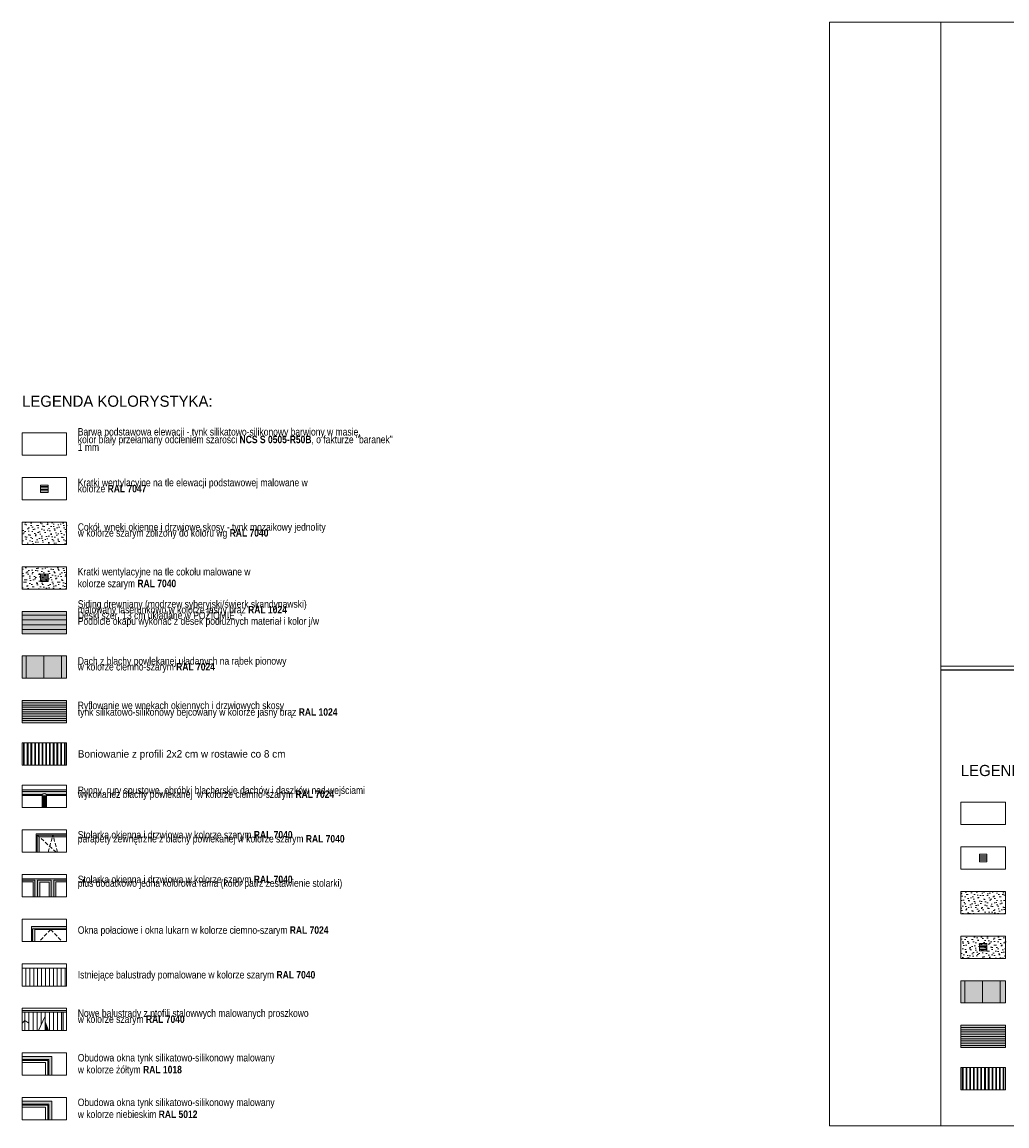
# Model space of a CAD drawing. Extents: x -149893 to 127691, y 5328 to 37028.
# Tile 1 of 88: x -149893 to -123384, y 7277 to 36977. Entities that reach past the tile are written whole.
import ezdxf

# ---------------------------------------------------------------- set-up
doc = ezdxf.new("R2010")
doc.units = 0
doc.header["$MEASUREMENT"] = 0
doc.linetypes.add('Krawędzie ukryte', pattern=[150, 100, -50])
for name, color, linetype, lineweight in [('Arch balustrady_Nr_Pióra__101', 8, 'Continuous', 13), ('Arch balustrady_Nr_Pióra__5', 7, 'Continuous', 13), ('Arch dachowki_Nr_Pióra__21', 7, 'Continuous', 13), ('Arch deszczówka_Nr_Pióra__21', 7, 'Continuous', 13), ('Arch okna_Nr_Pióra__100', 2, 'Continuous', 13), ('Arch okna_Nr_Pióra__19', 255, 'Continuous', 20), ('Arch okna_Nr_Pióra__5', 7, 'Continuous', 13), ('Arch opisy_Nr_Pióra__1', 7, 'Continuous', 25), ('Arch opisy_Nr_Pióra__21', 7, 'Continuous', 13), ('Arch rynny_Nr_Pióra__5', 7, 'Continuous', 13), ('ARCH TABELA_Nr_Pióra__21', 7, 'Continuous', 13), ('INWENT BALUSTRADY_Nr_Pióra__5', 7, 'Continuous', 13), ('INWENT TEREN_Nr_Pióra__1', 7, 'Continuous', 25), ('INWENT TEREN_Nr_Pióra__5', 7, 'Continuous', 13), ('INWENT. OKNA_Nr_Pióra__21', 7, 'Continuous', 13), ('INWENT.ŚCIANY_Nr_Pióra__5', 7, 'Continuous', 13)]:
    doc.layers.add(name, color=color, linetype=linetype, lineweight=lineweight)
for name, color, linetype, lineweight, true_color in [('ARCH dach_Nr_Pióra__2', 7, 'Continuous', 13, 0x7f7f7f), ('arch izolacje_Nr_Pióra__9', 7, 'Continuous', 13, 0x3dad99), ('Arch kolorystyka_Nr_Pióra__34', 7, 'Continuous', 35, 0xbd8b17), ('Arch kolorystyka_Nr_Pióra__54', 7, 'Continuous', 25, 0xbd8b17), ('Arch kolorystyka_Nr_Pióra__81', 7, 'Continuous', 13, 0x6a6a6a), ('Arch okna_Nr_Pióra__82', 7, 'Continuous', 20, 0xaaaaaa), ('Arch okna_Nr_Pióra__84', 7, 'Continuous', 15, 0x41c341), ('Arch okna_Nr_Pióra__86', 7, 'Continuous', 20, 0x5555ff)]:
    doc.layers.add(name, color=color, linetype=linetype, lineweight=lineweight, true_color=true_color)
doc.styles.add('GENERATED_STYLE_10', font='txt')
doc.styles.add('GENERATED_STYLE_4', font='txt')
pattern_1 = [(45, (0, 300), (-95.45942, 95.45942), [0, -90, 0, -135]), (110, (300, 300), (126.8585, 46.17272), [0, -66, 0, -114])]

msp = doc.modelspace()

# ---------------------------------------------------------------- hatches: boundary and pattern name
at = {"layer": 'Arch balustrady_Nr_Pióra__101', "linetype": 'Continuous'}
for points in [[(-149892.9, 10341.7), (-148692.9, 10341.7), (-148692.9, 10381.7), (-149892.9, 10381.7)], [(-148787.9, 9841.4), (-148787.9, 10341.7), (-148827.9, 10341.7), (-148827.9, 9841.4)], [(-149267.9, 10081.7), (-149267.9, 9841.4), (-149182.6, 9841.4)]]:
    msp.add_hatch(color=256, dxfattribs=at).paths.add_polyline_path(points, flags=0)
at = {"layer": 'Arch kolorystyka_Nr_Pióra__34', "linetype": 'Continuous'}
msp.add_hatch(color=256, dxfattribs=at).paths.add_polyline_path([(-148692.9, 20521.4), (-148692.9, 21121.4), (-149892.9, 21121.4), (-149892.9, 20521.4)], flags=0)
at = {"layer": 'Arch kolorystyka_Nr_Pióra__54', "linetype": 'Continuous'}
for points in [[(-148692.9, 18121.4), (-148692.9, 18721.4), (-149892.9, 18721.4), (-149892.9, 18121.4)], [(-123425.8, 9384.8), (-123425.8, 9984.8), (-124625.8, 9984.8), (-124625.8, 9384.8)]]:
    msp.add_hatch(color=256, dxfattribs=at).paths.add_polyline_path(points, flags=0)
at = {"layer": 'Arch kolorystyka_Nr_Pióra__81', "linetype": 'Continuous'}
for points in [[(-148692.9, 19321.4), (-148692.9, 19921.4), (-149892.9, 19921.4), (-149892.9, 19321.4)], [(-149892.9, 16168.6), (-148692.9, 16168.6), (-148692.9, 16318.6), (-149892.9, 16318.6)], [(-149238.7, 15841.4), (-149238.7, 16168.6), (-149348.7, 16168.6), (-149348.7, 15841.4)], [(-149552.9, 12241.4), (-149552.9, 12561.4), (-148692.9, 12561.4), (-148692.9, 12641.4), (-149642.9, 12641.4), (-149642.9, 12241.4)], [(-123425.8, 10584.8), (-123425.8, 11184.8), (-124625.8, 11184.8), (-124625.8, 10584.8)]]:
    msp.add_hatch(color=256, dxfattribs=at).paths.add_polyline_path(points, flags=0)
at = {"layer": 'Arch okna_Nr_Pióra__100', "linetype": 'Continuous'}
msp.add_hatch(color=256, dxfattribs=at).paths.add_polyline_path([(-149089.6, 8641.4), (-149089.6, 9145.8), (-149892.9, 9145.8), (-149892.9, 9065.8), (-149169.6, 9065.8), (-149169.6, 8641.4)], flags=0)
at = {"layer": 'Arch okna_Nr_Pióra__19', "linetype": 'Continuous'}
h = msp.add_hatch(dxfattribs=at)
h.set_pattern_fill('Carpet', color=256, style=0, pattern_type=2)
h.set_pattern_definition(pattern_1)
h.paths.add_polyline_path([(-149892.9, 22921.4), (-148692.9, 22921.4), (-148692.9, 23521.4), (-149892.9, 23521.4)], flags=0)
h = msp.add_hatch(dxfattribs=at)
h.set_pattern_fill('Carpet', color=256, style=0, pattern_type=2)
h.set_pattern_definition(pattern_1)
h.paths.add_polyline_path([(-149892.9, 21721.4), (-148692.9, 21721.4), (-148692.9, 22321.4), (-149892.9, 22321.4)], flags=0)
h = msp.add_hatch(dxfattribs=at)
h.set_pattern_fill('Carpet', color=256, style=0, pattern_type=2)
h.set_pattern_definition(pattern_1)
h.paths.add_polyline_path([(-124625.8, 12984.8), (-123425.8, 12984.8), (-123425.8, 13584.8), (-124625.8, 13584.8)], flags=0)
h = msp.add_hatch(dxfattribs=at)
h.set_pattern_fill('Carpet', color=256, style=0, pattern_type=2)
h.set_pattern_definition(pattern_1)
h.paths.add_polyline_path([(-124625.8, 11784.8), (-123425.8, 11784.8), (-123425.8, 12384.8), (-124625.8, 12384.8)], flags=0)
at = {"layer": 'Arch okna_Nr_Pióra__82', "linetype": 'Continuous'}
for points in [[(-149512.9, 15132.9), (-149512.9, 14641.4), (-149432.9, 14641.4), (-149432.9, 15052.9), (-148692.9, 15052.9), (-148692.9, 15132.9)], [(-148692.9, 13921.3), (-149892.9, 13921.3), (-149892.9, 13841.3), (-149597.9, 13841.3), (-149597.9, 13441.4), (-149477.9, 13441.4), (-149477.9, 13891.3), (-149107.9, 13891.3), (-149107.9, 13441.4), (-148987.9, 13441.4), (-148987.9, 13841.3), (-148692.9, 13841.3)]]:
    msp.add_hatch(color=256, dxfattribs=at).paths.add_polyline_path(points, flags=0)
at = {"layer": 'Arch okna_Nr_Pióra__84', "linetype": 'Continuous'}
msp.add_hatch(color=256, dxfattribs=at).paths.add_polyline_path([(-149107.9, 13441.4), (-149107.9, 13891.3), (-149477.9, 13891.3), (-149477.9, 13441.4), (-149417.9, 13441.4), (-149417.9, 13831.3), (-149167.9, 13831.3), (-149167.9, 13441.4)], flags=0)
at = {"layer": 'Arch okna_Nr_Pióra__86', "linetype": 'Continuous'}
msp.add_hatch(color=256, dxfattribs=at).paths.add_polyline_path([(-149089.6, 7441.4), (-149089.6, 7945.8), (-149892.9, 7945.8), (-149892.9, 7865.8), (-149169.6, 7865.8), (-149169.6, 7441.4)], flags=0)

# ---------------------------------------------------------------- linework, layer by layer
at = {"layer": 'Arch balustrady_Nr_Pióra__5', "linetype": 'Continuous'}
for p, q in [((-149892.9, 10381.7), (-148692.9, 10381.7)), ((-149892.9, 10341.7), (-148692.9, 10341.7)), ((-149892.9, 10043.5), (-149817.9, 10111.7)), ((-149817.9, 10341.7), (-149817.9, 9841.4)), ((-149817.9, 10111.7), (-149707.9, 10041.7)), ((-149707.9, 10341.7), (-149707.9, 9841.4)), ((-149597.9, 10341.7), (-149597.9, 9841.4)), ((-149487.9, 10341.7), (-149487.9, 9841.4)), ((-149267.9, 10231.7), (-149454.6, 9841.4)), ((-149377.9, 10341.7), (-149377.9, 10001.7)), ((-149267.9, 10341.7), (-149267.9, 9841.4)), ((-149157.9, 10341.7), (-149157.9, 9841.4)), ((-149047.9, 10341.7), (-149047.9, 9841.4)), ((-148937.9, 10341.7), (-148937.9, 9841.4)), ((-148827.9, 10341.7), (-148827.9, 9841.4)), ((-148787.9, 10341.7), (-148787.9, 9841.4)), ((-149182.6, 9841.4), (-149267.9, 10081.7))]:
    msp.add_line(p, q, dxfattribs=at)
at = {"layer": 'ARCH dach_Nr_Pióra__2', "linetype": 'Continuous'}
for p, q in [((-149892.9, 21021.4), (-148692.9, 21021.4)), ((-149892.9, 20891.4), (-148692.9, 20891.4)), ((-149892.9, 20761.4), (-148692.9, 20761.4)), ((-149892.9, 20631.4), (-148692.9, 20631.4)), ((-149782.9, 19321.4), (-149782.9, 19921.4)), ((-149307.9, 19321.4), (-149307.9, 19921.4)), ((-148832.9, 19321.4), (-148832.9, 19921.4)), ((-124515.8, 10584.8), (-124515.8, 11184.8)), ((-124040.8, 10584.8), (-124040.8, 11184.8)), ((-123565.8, 10584.8), (-123565.8, 11184.8))]:
    msp.add_line(p, q, dxfattribs=at)
at = {"layer": 'Arch dachowki_Nr_Pióra__21', "linetype": 'Continuous'}
for p, q in [((-149892.9, 16318.6), (-148692.9, 16318.6)), ((-149892.9, 16168.6), (-149348.7, 16168.6)), ((-149238.7, 16168.6), (-148692.9, 16168.6))]:
    msp.add_line(p, q, dxfattribs=at)
at = {"layer": 'Arch deszczówka_Nr_Pióra__21', "linetype": 'Continuous'}
for p, q in [((-149348.7, 15841.4), (-149348.7, 16193.6)), ((-149238.7, 15841.4), (-149238.7, 16193.6))]:
    msp.add_line(p, q, dxfattribs=at)
msp.add_arc((-149293.7, 16157.5), 65.8, 33.22853, 146.77147, dxfattribs=at)
at = {"layer": 'arch izolacje_Nr_Pióra__9', "linetype": 'Continuous'}
for p, q in [((-149892.9, 25921.4), (-148692.9, 25921.4)), ((-149892.9, 25321.4), (-149892.9, 25921.4)), ((-148692.9, 25921.4), (-148692.9, 25321.4)), ((-148692.9, 25321.4), (-149892.9, 25321.4)), ((-149892.9, 24121.4), (-149892.9, 24721.4)), ((-149892.9, 24721.4), (-148692.9, 24721.4)), ((-148692.9, 24721.4), (-148692.9, 24121.4)), ((-148692.9, 24121.4), (-149892.9, 24121.4)), ((-149892.9, 18661.4), (-148692.9, 18661.4)), ((-149892.9, 18601.4), (-148692.9, 18601.4)), ((-149892.9, 18541.4), (-148692.9, 18541.4)), ((-149892.9, 18481.4), (-148692.9, 18481.4)), ((-149892.9, 18421.4), (-148692.9, 18421.4)), ((-149892.9, 18361.4), (-148692.9, 18361.4)), ((-149892.9, 18301.4), (-148692.9, 18301.4)), ((-149892.9, 18241.4), (-148692.9, 18241.4)), ((-149892.9, 18181.4), (-148692.9, 18181.4)), ((-149852.9, 17581.4), (-149852.9, 16981.4)), ((-149832.9, 17581.4), (-149832.9, 16981.4)), ((-149752.9, 17581.4), (-149752.9, 16981.4)), ((-149732.9, 17581.4), (-149732.9, 16981.4)), ((-149652.9, 17581.4), (-149652.9, 16981.4)), ((-149632.9, 17581.4), (-149632.9, 16981.4)), ((-149552.9, 17581.4), (-149552.9, 16981.4)), ((-149532.9, 17581.4), (-149532.9, 16981.4)), ((-149452.9, 17581.4), (-149452.9, 16981.4)), ((-149432.9, 17581.4), (-149432.9, 16981.4)), ((-149352.9, 17581.4), (-149352.9, 16981.4)), ((-149332.9, 17581.4), (-149332.9, 16981.4)), ((-149252.9, 17581.4), (-149252.9, 16981.4)), ((-149232.9, 17581.4), (-149232.9, 16981.4)), ((-149152.9, 17581.4), (-149152.9, 16981.4)), ((-149132.9, 17581.4), (-149132.9, 16981.4)), ((-149052.9, 17581.4), (-149052.9, 16981.4)), ((-149032.9, 17581.4), (-149032.9, 16981.4)), ((-148952.9, 17581.4), (-148952.9, 16981.4)), ((-148932.9, 17581.4), (-148932.9, 16981.4)), ((-148852.9, 17581.4), (-148852.9, 16981.4)), ((-148832.9, 17581.4), (-148832.9, 16981.4)), ((-148752.9, 17581.4), (-148752.9, 16981.4)), ((-148732.9, 17581.4), (-148732.9, 16981.4)), ((-124625.8, 15384.8), (-124625.8, 15984.8)), ((-124625.8, 15984.8), (-123425.8, 15984.8)), ((-123425.8, 15984.8), (-123425.8, 15384.8)), ((-123425.8, 15384.8), (-124625.8, 15384.8)), ((-124625.8, 14184.8), (-124625.8, 14784.8)), ((-124625.8, 14784.8), (-123425.8, 14784.8)), ((-123425.8, 14784.8), (-123425.8, 14184.8)), ((-123425.8, 14184.8), (-124625.8, 14184.8)), ((-124625.8, 9924.8), (-123425.8, 9924.8)), ((-124625.8, 9864.8), (-123425.8, 9864.8)), ((-124625.8, 9804.8), (-123425.8, 9804.8)), ((-124625.8, 9744.8), (-123425.8, 9744.8)), ((-124625.8, 9684.8), (-123425.8, 9684.8)), ((-124625.8, 9624.8), (-123425.8, 9624.8)), ((-124625.8, 9564.8), (-123425.8, 9564.8)), ((-124625.8, 9504.8), (-123425.8, 9504.8)), ((-124625.8, 9444.8), (-123425.8, 9444.8)), ((-149892.9, 9145.8), (-149089.6, 9145.8)), ((-149089.6, 9145.8), (-149089.6, 8641.4)), ((-124585.8, 8844.8), (-124585.8, 8244.8)), ((-124565.8, 8844.8), (-124565.8, 8244.8)), ((-124485.8, 8844.8), (-124485.8, 8244.8)), ((-124465.8, 8844.8), (-124465.8, 8244.8)), ((-124385.8, 8844.8), (-124385.8, 8244.8)), ((-124365.8, 8844.8), (-124365.8, 8244.8)), ((-124285.8, 8844.8), (-124285.8, 8244.8)), ((-124265.8, 8844.8), (-124265.8, 8244.8)), ((-124185.8, 8844.8), (-124185.8, 8244.8)), ((-124165.8, 8844.8), (-124165.8, 8244.8)), ((-124085.8, 8844.8), (-124085.8, 8244.8)), ((-124065.8, 8844.8), (-124065.8, 8244.8)), ((-123985.8, 8844.8), (-123985.8, 8244.8)), ((-123965.8, 8844.8), (-123965.8, 8244.8)), ((-123885.8, 8844.8), (-123885.8, 8244.8)), ((-123865.8, 8844.8), (-123865.8, 8244.8)), ((-123785.8, 8844.8), (-123785.8, 8244.8)), ((-123765.8, 8844.8), (-123765.8, 8244.8)), ((-123685.8, 8844.8), (-123685.8, 8244.8)), ((-123665.8, 8844.8), (-123665.8, 8244.8)), ((-123585.8, 8844.8), (-123585.8, 8244.8)), ((-123565.8, 8844.8), (-123565.8, 8244.8)), ((-123485.8, 8844.8), (-123485.8, 8244.8)), ((-123465.8, 8844.8), (-123465.8, 8244.8)), ((-149892.9, 7945.8), (-149089.6, 7945.8)), ((-149089.6, 7945.8), (-149089.6, 7441.4))]:
    msp.add_line(p, q, dxfattribs=at)
at = {"layer": 'Arch okna_Nr_Pióra__5', "linetype": 'Continuous'}
for p, q in [((-149482.9, 15102.9), (-148692.9, 15102.9)), ((-149482.9, 15102.9), (-149482.9, 14641.4)), ((-149432.9, 15052.9), (-149432.9, 14641.4)), ((-149432.9, 15052.9), (-148692.9, 15052.9)), ((-149892.9, 13891.3), (-149547.9, 13891.3)), ((-149892.9, 13841.3), (-149597.9, 13841.3)), ((-149597.9, 13441.4), (-149597.9, 13841.3)), ((-149547.9, 13441.4), (-149547.9, 13891.3)), ((-149477.9, 13891.3), (-149107.9, 13891.3)), ((-149477.9, 13441.4), (-149477.9, 13891.3)), ((-149417.9, 13831.3), (-149167.9, 13831.3)), ((-149417.9, 13441.4), (-149417.9, 13831.3)), ((-149167.9, 13441.4), (-149167.9, 13831.3)), ((-149107.9, 13441.4), (-149107.9, 13891.3)), ((-149037.9, 13891.3), (-148692.9, 13891.3)), ((-149037.9, 13441.4), (-149037.9, 13891.3)), ((-148987.9, 13841.3), (-148692.9, 13841.3)), ((-148987.9, 13441.4), (-148987.9, 13841.3)), ((-149199.6, 9035.8), (-149892.9, 9035.8)), ((-149259.6, 8985.8), (-149889.6, 8985.8)), ((-149259.6, 8985.8), (-149259.6, 8641.4)), ((-149199.6, 9035.8), (-149199.6, 8641.4)), ((-149199.6, 7835.8), (-149892.9, 7835.8)), ((-149259.6, 7785.8), (-149889.6, 7785.8)), ((-149259.6, 7785.8), (-149259.6, 7441.4)), ((-149199.6, 7835.8), (-149199.6, 7441.4))]:
    msp.add_line(p, q, dxfattribs=at)
at = {"layer": 'Arch okna_Nr_Pióra__5', "linetype": 'Krawędzie ukryte'}
for p, q in [((-148976.1, 14641.4), (-149482.9, 15102.9)), ((-149189.6, 14641.4), (-149062.9, 15102.9)), ((-148936.2, 14641.4), (-149062.9, 15102.9)), ((-149122.9, 12561.4), (-149425.2, 12241.4)), ((-149122.9, 12561.4), (-148820.5, 12241.4))]:
    msp.add_line(p, q, dxfattribs=at)
at = {"layer": 'Arch opisy_Nr_Pióra__21', "linetype": 'Continuous'}
for p, q in [((-149892.9, 23521.4), (-148692.9, 23521.4)), ((-149892.9, 22921.4), (-149892.9, 23521.4)), ((-148692.9, 23521.4), (-148692.9, 22921.4)), ((-148692.9, 22921.4), (-149892.9, 22921.4)), ((-149892.9, 21721.4), (-149892.9, 22321.4)), ((-149892.9, 22321.4), (-148692.9, 22321.4)), ((-148692.9, 22321.4), (-148692.9, 21721.4)), ((-148692.9, 21721.4), (-149892.9, 21721.4)), ((-149892.9, 21121.4), (-148692.9, 21121.4)), ((-149892.9, 20521.4), (-149892.9, 21121.4)), ((-148692.9, 21121.4), (-148692.9, 20521.4)), ((-148692.9, 20521.4), (-149892.9, 20521.4)), ((-149892.9, 19921.4), (-148692.9, 19921.4)), ((-149892.9, 19321.4), (-149892.9, 19921.4)), ((-148692.9, 19921.4), (-148692.9, 19321.4)), ((-148692.9, 19321.4), (-149892.9, 19321.4)), ((-149892.9, 18121.4), (-149892.9, 18721.4)), ((-149892.9, 18721.4), (-148692.9, 18721.4)), ((-148692.9, 18721.4), (-148692.9, 18121.4)), ((-148692.9, 18121.4), (-149892.9, 18121.4)), ((-149892.9, 16981.4), (-149892.9, 17581.4)), ((-149892.9, 17581.4), (-148692.9, 17581.4)), ((-148692.9, 17581.4), (-148692.9, 16981.4)), ((-148692.9, 16981.4), (-149892.9, 16981.4)), ((-149892.9, 16441.4), (-148692.9, 16441.4)), ((-149892.9, 15841.4), (-149892.9, 16441.4)), ((-148692.9, 16441.4), (-148692.9, 15841.4)), ((-148692.9, 15841.4), (-149892.9, 15841.4)), ((-149892.9, 15241.4), (-148692.9, 15241.4)), ((-149892.9, 14641.4), (-149892.9, 15241.4)), ((-148692.9, 15241.4), (-148692.9, 14641.4)), ((-148692.9, 14641.4), (-149892.9, 14641.4)), ((-149892.9, 13441.4), (-149892.9, 14041.4)), ((-149892.9, 14041.4), (-148692.9, 14041.4)), ((-148692.9, 14041.4), (-148692.9, 13441.4)), ((-148692.9, 13441.4), (-149892.9, 13441.4)), ((-124625.8, 12984.8), (-124625.8, 13584.8)), ((-124625.8, 13584.8), (-123425.8, 13584.8)), ((-123425.8, 13584.8), (-123425.8, 12984.8)), ((-149892.9, 12241.4), (-149892.9, 12841.4)), ((-149892.9, 12841.4), (-148692.9, 12841.4)), ((-148692.9, 12841.4), (-148692.9, 12241.4)), ((-123425.8, 12984.8), (-124625.8, 12984.8)), ((-148692.9, 12241.4), (-149892.9, 12241.4)), ((-124625.8, 11784.8), (-124625.8, 12384.8)), ((-124625.8, 12384.8), (-123425.8, 12384.8)), ((-123425.8, 12384.8), (-123425.8, 11784.8)), ((-149892.9, 11041.4), (-149892.9, 11641.4)), ((-149892.9, 11641.4), (-148692.9, 11641.4)), ((-148692.9, 11641.4), (-148692.9, 11041.4)), ((-123425.8, 11784.8), (-124625.8, 11784.8)), ((-148692.9, 11041.4), (-149892.9, 11041.4)), ((-124625.8, 10584.8), (-124625.8, 11184.8)), ((-124625.8, 11184.8), (-123425.8, 11184.8)), ((-123425.8, 11184.8), (-123425.8, 10584.8)), ((-149892.9, 10441.4), (-148692.9, 10441.4)), ((-149892.9, 9841.4), (-149892.9, 10441.4)), ((-148692.9, 10441.4), (-148692.9, 9841.4)), ((-123425.8, 10584.8), (-124625.8, 10584.8)), ((-148692.9, 9841.4), (-149892.9, 9841.4)), ((-124625.8, 9384.8), (-124625.8, 9984.8)), ((-124625.8, 9984.8), (-123425.8, 9984.8)), ((-123425.8, 9984.8), (-123425.8, 9384.8)), ((-149892.9, 9241.4), (-148692.9, 9241.4)), ((-149892.9, 8641.4), (-149892.9, 9241.4)), ((-148692.9, 9241.4), (-148692.9, 8641.4)), ((-123425.8, 9384.8), (-124625.8, 9384.8)), ((-148692.9, 8641.4), (-149892.9, 8641.4)), ((-124625.8, 8244.8), (-124625.8, 8844.8)), ((-124625.8, 8844.8), (-123425.8, 8844.8)), ((-123425.8, 8844.8), (-123425.8, 8244.8)), ((-149892.9, 8041.4), (-148692.9, 8041.4)), ((-149892.9, 7441.4), (-149892.9, 8041.4)), ((-148692.9, 8041.4), (-148692.9, 7441.4)), ((-123425.8, 8244.8), (-124625.8, 8244.8)), ((-148692.9, 7441.4), (-149892.9, 7441.4))]:
    msp.add_line(p, q, dxfattribs=at)
at = {"layer": 'Arch rynny_Nr_Pióra__5', "linetype": 'Continuous'}
for p, q in [((-149892.9, 16273.6), (-148692.9, 16273.6)), ((-149892.9, 16193.6), (-149348.7, 16193.6)), ((-149238.7, 16193.6), (-148692.9, 16193.6))]:
    msp.add_line(p, q, dxfattribs=at)
at = {"layer": 'ARCH TABELA_Nr_Pióra__21', "linetype": 'Continuous'}
for p, q in [((-128159.9, 7277.1), (-128159.9, 36977.1)), ((-128159.9, 36977.1), (-71159.9, 36977.1)), ((-125159.9, 36977.1), (-125159.9, 7277.1)), ((-71159.9, 7277.1), (-128159.9, 7277.1))]:
    msp.add_line(p, q, dxfattribs=at)
at = {"layer": 'INWENT BALUSTRADY_Nr_Pióra__5', "linetype": 'Continuous'}
for p, q in [((-149892.9, 11523.2), (-148692.9, 11523.2)), ((-149892.9, 11523.2), (-148692.9, 11523.2)), ((-149791.3, 11041.4), (-149791.3, 11523.2)), ((-149685.6, 11041.4), (-149685.6, 11523.2)), ((-149579.8, 11041.4), (-149579.8, 11523.2)), ((-149474, 11041.4), (-149474, 11523.2)), ((-149368.3, 11041.4), (-149368.3, 11523.2)), ((-149262.5, 11041.4), (-149262.5, 11523.2)), ((-149156.7, 11041.4), (-149156.7, 11523.2)), ((-149050.9, 11041.4), (-149050.9, 11523.2)), ((-148945.2, 11041.4), (-148945.2, 11523.2)), ((-148839.4, 11041.4), (-148839.4, 11523.2)), ((-148733.6, 11041.4), (-148733.6, 11523.2))]:
    msp.add_line(p, q, dxfattribs=at)
at = {"layer": 'INWENT TEREN_Nr_Pióra__1', "linetype": 'Continuous'}
msp.add_line((-119745.9, 19542.8), (-125159.9, 19542.8), dxfattribs=at)
at = {"layer": 'INWENT TEREN_Nr_Pióra__5', "linetype": 'Continuous'}
msp.add_line((-119845.9, 19642.8), (-125159.9, 19642.8), dxfattribs=at)
at = {"layer": 'INWENT. OKNA_Nr_Pióra__21', "linetype": 'Continuous'}
for p, q in [((-149642.9, 12641.4), (-149642.9, 12241.4)), ((-148692.9, 12641.4), (-149642.9, 12641.4)), ((-148692.9, 12581.4), (-149612.9, 12581.4)), ((-149612.9, 12241.4), (-149612.9, 12581.4)), ((-149552.9, 12241.4), (-149552.9, 12581.4)), ((-148692.9, 12561.4), (-149552.9, 12561.4))]:
    msp.add_line(p, q, dxfattribs=at)
at = {"layer": 'INWENT.ŚCIANY_Nr_Pióra__5', "linetype": 'Continuous'}
for p, q in [((-149392.9, 24521.4), (-149392.9, 24321.4)), ((-149192.9, 24521.4), (-149392.9, 24521.4)), ((-149392.9, 24481.4), (-149192.9, 24481.4)), ((-149392.9, 24441.4), (-149192.9, 24441.4)), ((-149392.9, 24401.4), (-149192.9, 24401.4)), ((-149392.9, 24361.4), (-149192.9, 24361.4)), ((-149192.9, 24321.4), (-149192.9, 24521.4)), ((-149392.9, 24321.4), (-149192.9, 24321.4)), ((-149392.9, 22121.4), (-149392.9, 21921.4)), ((-149192.9, 22121.4), (-149392.9, 22121.4)), ((-149392.9, 22081.4), (-149192.9, 22081.4)), ((-149392.9, 22041.4), (-149192.9, 22041.4)), ((-149392.9, 22001.4), (-149192.9, 22001.4)), ((-149192.9, 21921.4), (-149192.9, 22121.4)), ((-149392.9, 21961.4), (-149192.9, 21961.4)), ((-149392.9, 21921.4), (-149192.9, 21921.4)), ((-149512.9, 15132.9), (-149512.9, 14641.4)), ((-149512.9, 15132.9), (-148692.9, 15132.9)), ((-124125.8, 14584.8), (-124125.8, 14384.8)), ((-123925.8, 14584.8), (-124125.8, 14584.8)), ((-123925.8, 14384.8), (-123925.8, 14584.8)), ((-124125.8, 14544.8), (-123925.8, 14544.8)), ((-124125.8, 14504.8), (-123925.8, 14504.8)), ((-124125.8, 14464.8), (-123925.8, 14464.8)), ((-124125.8, 14424.8), (-123925.8, 14424.8)), ((-124125.8, 14384.8), (-123925.8, 14384.8)), ((-149892.9, 13921.3), (-148692.9, 13921.3)), ((-124125.8, 12184.8), (-124125.8, 11984.8)), ((-123925.8, 12184.8), (-124125.8, 12184.8)), ((-123925.8, 11984.8), (-123925.8, 12184.8)), ((-124125.8, 12144.8), (-123925.8, 12144.8)), ((-124125.8, 12104.8), (-123925.8, 12104.8)), ((-124125.8, 12064.8), (-123925.8, 12064.8)), ((-124125.8, 12024.8), (-123925.8, 12024.8)), ((-124125.8, 11984.8), (-123925.8, 11984.8)), ((-149892.9, 9065.8), (-149169.6, 9065.8)), ((-149169.6, 9065.8), (-149169.6, 8641.4)), ((-149892.9, 7865.8), (-149169.6, 7865.8)), ((-149169.6, 7865.8), (-149169.6, 7441.4))]:
    msp.add_line(p, q, dxfattribs=at)

# ---------------------------------------------------------------- texts
at = {"layer": 'Arch opisy_Nr_Pióra__1', "linetype": 'Continuous', "char_height": 200, "width": 8549.677, "attachment_point": 1, "style": 'GENERATED_STYLE_10'}
for s, insert, line_spacing_factor in [('\\A1;{\\fArial Narrow Europa Środkowa|b0|i0|c0|p34;Barwa podstawowa elewacji - tynk silikatowo-silikonowy barwiony w masie, \\Pkolor biały przełamany odcieniem szarości \\fArial Narrow Europa Środkowa|b1|i0|c0|p34;NCS S 0505-R50B\\fArial Narrow Europa Środkowa|b0|i0|c0|p34;, o fakturze "baranek" 1 mm }', (-148392.9, 26052.9), 0.618903), ('\\A1;{\\fArial Narrow Europa Środkowa|b0|i0|c0|p34;Kratki wentylacyjne na tle elewacji podstawowej malowane w  \\Pkolorze \\fArial Narrow Europa Środkowa|b1|i0|c0|p34;RAL 7047\\fArial Narrow Europa Środkowa|b0|i0|c0|p34; }', (-148392.9, 24688.2), 0.491192), ('\\A1;{\\fArial Narrow Europa Środkowa|b0|i0|c0|p34;Cokół, wneki okienne i drzwiowe skosy - tynk mozaikowy jednolity\\Pw kolorze szarym zbliżony do koloru wg \\fArial Narrow Europa Środkowa|b1|i0|c0|p34;RAL 7040}', (-148392.9, 23491.8), 0.47267), ('\\A1;{\\fArial Narrow Europa Środkowa|b0|i0|c0|p34;Kratki wentylacyjne na tle cokołu malowane w  \\Pkolorze szarym \\fArial Narrow Europa Środkowa|b1|i0|c0|p34;RAL 7040\\fArial Narrow Europa Środkowa|b0|i0|c0|p34; }', (-148392.9, 22288.2), 0.946409), ('\\A1;{\\fArial Narrow Europa Środkowa|b0|i0|c0|p34;Siding drewniany (modrzew syberyjski/świerk skandynawski)\\Pmalowany laserunkowo w kolorze jasny brąz \\fArial Narrow Europa Środkowa|b1|i0|c0|p34;RAL 1024\\fArial Narrow Europa Środkowa|b0|i0|c0|p34; \\PDeski szer. 13 cm układane w POZIOMIE\\PPodbicie okapu wykonać z desek podłużnych materiał i kolor j/w}', (-148392.9, 21421.2), 0.460816), ('\\A1;{\\fArial Narrow Europa Środkowa|b0|i0|c0|p34;Dach z blachy powlekanej uładanych na rąbek pionowy \\Pw kolorze ciemno-szarym \\fArial Narrow Europa Środkowa|b1|i0|c0|p34;RAL 7024\\fArial Narrow Europa Środkowa|b0|i0|c0|p34; }', (-148392.9, 19888.2), 0.470289), ('\\A1;{\\fArial Narrow Europa Środkowa|b0|i0|c0|p34;Ryflowanie we wnękach okiennych i drzwiowych skosy\\Ptynk silikatowo-silikonowy bejcowany w kolorze jasny brąz \\fArial Narrow Europa Środkowa|b1|i0|c0|p34;RAL 1024\\fArial Narrow Europa Środkowa|b0|i0|c0|p34; }', (-148392.9, 18691.6), 0.530567), ('\\A1;{\\fArial Narrow Europa Środkowa|b0|i0|c0|p34;Rynny, rury spustowe, obróbki blacharskie dachów i daszków nad wejściami \\Pwykonanez blachy powlekanej  w kolorze ciemno-szarym \\fArial Narrow Europa Środkowa|b1|i0|c0|p34;RAL 7024}', (-148392.9, 16409.2), 0.316039), ('\\A1;{\\fArial Narrow Europa Środkowa|b0|i0|c0|p34;Stolarka okienna i drzwiowa w kolorze szarym \\fArial Narrow Europa Środkowa|b1|i0|c0|p34;RAL 7040\\P\\fArial Narrow Europa Środkowa|b0|i0|c0|p34;parapety zewnętrzne z blachy powlekanej w kolorze szarym \\fArial Narrow Europa Środkowa|b1|i0|c0|p34;RAL 7040}', (-148392.9, 15211.8), 0.322723), ('\\A1;{\\fArial Narrow Europa Środkowa|b0|i0|c0|p34;Stolarka okienna i drzwiowa w kolorze szarym \\fArial Narrow Europa Środkowa|b1|i0|c0|p34;RAL 7040\\P\\fArial Narrow Europa Środkowa|b0|i0|c0|p34;plus dodatkowo jedna kolorowa rama (kolor patrz zestawienie stolarki)}', (-148392.9, 14011.8), 0.302937), ('\\A1;{\\fArial Narrow Europa Środkowa|b0|i0|c0|p34;Nowe balustrady z ptofili stalowwych malowanych proszkowo \\Pw kolorze szarym \\fArial Narrow Europa Środkowa|b1|i0|c0|p34;RAL 7040}', (-148392.9, 10411.6), 0.485851), ('\\A1;{\\fArial Narrow Europa Środkowa|b0|i0|c0|p34;Obudowa okna tynk silikatowo-silikonowy malowany \\Pw kolorze żółtym \\fArial Narrow Europa Środkowa|b1|i0|c0|p34;RAL 1018}', (-148392.9, 9211.8), 0.956104), ('\\A1;{\\fArial Narrow Europa Środkowa|b0|i0|c0|p34;Obudowa okna tynk silikatowo-silikonowy malowany \\Pw kolorze niebieskim \\fArial Narrow Europa Środkowa|b1|i0|c0|p34;RAL 5012}', (-148392.9, 8011.8), 0.959549)]:
    msp.add_mtext(s, dxfattribs=dict(at, insert=insert, line_spacing_factor=line_spacing_factor))
at = {"layer": 'Arch opisy_Nr_Pióra__1', "linetype": 'Continuous', "char_height": 200, "attachment_point": 1, "style": 'GENERATED_STYLE_10'}
for s, insert in [('{Boniowanie z profili 2x2 cm w rostawie co 8 cm}', (-148392.9, 17386.9)), ('\\A1;{\\fArial Narrow Europa Środkowa|b0|i0|c0|p34;Okna połaciowe i okna lukarn w kolorze ciemno-szarym \\fArial Narrow Europa Środkowa|b1|i0|c0|p34;RAL 7024}', (-148392.9, 12647)), ('\\A1;{\\fArial Narrow Europa Środkowa|b0|i0|c0|p34;Istniejące balustrady pomalowane w kolorze szarym \\fArial Narrow Europa Środkowa|b1|i0|c0|p34;RAL 7040}', (-148392.9, 11444.4))]:
    msp.add_mtext(s, dxfattribs=dict(at, insert=insert))
at = {"layer": 'Arch opisy_Nr_Pióra__21', "linetype": 'Continuous', "char_height": 300, "attachment_point": 1, "style": 'GENERATED_STYLE_4'}
for insert in [(-149892.9, 26926.7), (-124625.8, 16990.1)]:
    msp.add_mtext('{LEGENDA KOLORYSTYKA:}', dxfattribs=dict(at, insert=insert))

doc.saveas('drawing.dxf')
